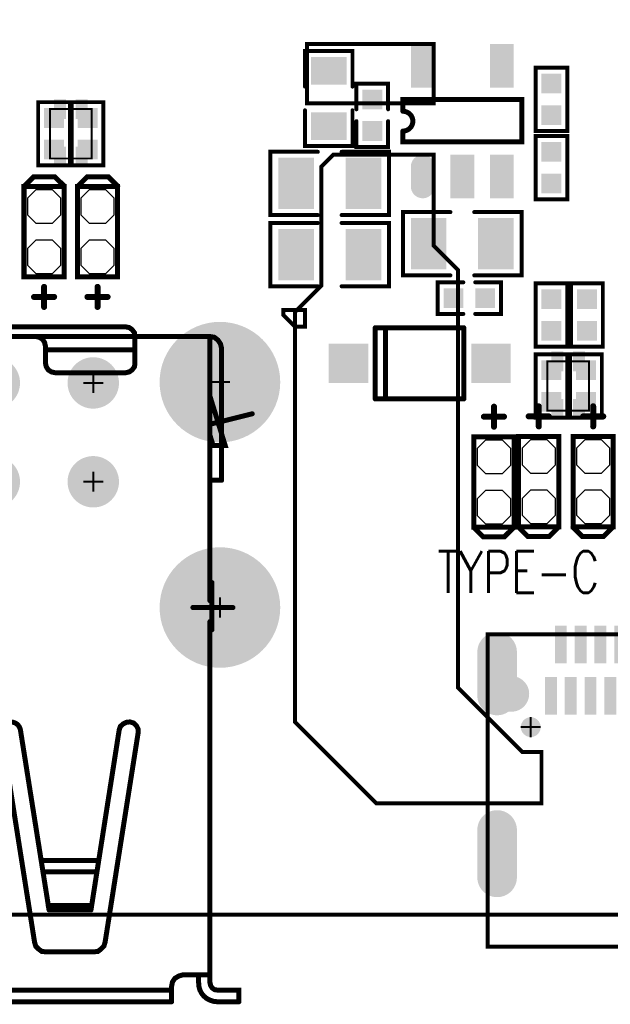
# Model space of a CAD drawing. Extents: x -14 to 157, y -7 to 92.
# Tile 119 of 129: x 91 to 106, y -6 to 19. Entities that reach past the tile are written whole.
import ezdxf

# ---------------------------------------------------------------- set-up
doc = ezdxf.new("R2010")
doc.units = 0
doc.linetypes.add('SIG_4', pattern=[2, 1, 1])
doc.linetypes.add('SIG_78', pattern=[2, 1, 1])
for name, color, linetype in [('BOARD_OUTLINE_00', 254, 'CONTINUOUS'), ('COPPER_01', 96, 'CONTINUOUS'), ('DRIL_PLTE_THRU_01', 3, 'CONTINUOUS'), ('DRIL_PLTE_THRU_02', 171, 'CONTINUOUS'), ('DRIL_PLTE_THRU_03', 222, 'CONTINUOUS'), ('DRIL_PLTE_THRU_04', 2, 'CONTINUOUS'), ('DRIL_SYMBOL', 254, 'CONTINUOUS'), ('PADS_BOT', 56, 'CONTINUOUS'), ('PADS_INNER', 96, 'CONTINUOUS'), ('PADS_TOP', 96, 'CONTINUOUS'), ('PART_TOP_2DLINE_00', 183, 'CONTINUOUS'), ('PART_TOP_2DLINE_01', 183, 'CONTINUOUS'), ('PART_TOP_2DLINE_126', 183, 'CONTINUOUS'), ('TEXT_126', 254, 'CONTINUOUS')]:
    doc.layers.add(name, color=color, linetype=linetype)
doc.styles.add('W0$15', font='simplex', dxfattribs={"width": 0.75})

# ---------------------------------------------------------------- blocks, each defined once
blk = doc.blocks.new('BOARD_74')
at = {"layer": 'BOARD_OUTLINE_00', "const_width": 0.1}
blk.add_lwpolyline([(0, -3.5, -0.41421356), (3.5, 0), (156.51, 0, -0.41421356), (160.01, -3.5), (160.01, -86.52, -0.41421356), (156.51, -90.02), (3.5, -90.02, -0.41421356), (0, -86.52)], format="xyb", close=True, dxfattribs=at)
blk = doc.blocks.new('SMOOTH_0$1')
at = {"const_width": 0.05}
blk.add_lwpolyline([(-0.025, 0, 1), (0.025, 0, 1)], format="xyb", close=True, dxfattribs=at)
blk = doc.blocks.new('COPPER_82')
at = {"layer": 'COPPER_01', "const_width": 0.1}
blk.add_lwpolyline([(0, 0), (0, -1.5), (3.2, -1.5), (3.2, 0)], close=True, dxfattribs=at)
at = {"layer": 'COPPER_01'}
for p in [(0, 0), (3.2, 0), (0, -1.5), (3.2, -1.5)]:
    blk.add_blockref('SMOOTH_0$1', p, dxfattribs=at)
blk = doc.blocks.new('COPPER_118')
at = {"layer": 'COPPER_01', "const_width": 0.1}
blk.add_lwpolyline([(0.0375, 0), (-0.2625, -0.3), (-0.2625, -3.3125), (-0.925, -3.975), (-0.925, -14.35), (1.125, -16.4), (5.3, -16.4), (5.3, -15.10625), (4.81875, -15.10625), (3.1875, -13.475), (3.1875, -2.9125), (2.575, -2.3), (2.575, 0)], close=True, dxfattribs=at)
at = {"layer": 'COPPER_01'}
for p in [(0.0375, 0), (2.575, 0), (-0.2625, -0.3), (2.575, -2.3), (3.1875, -2.9125), (-0.2625, -3.3125), (-0.925, -3.975), (3.1875, -13.475), (-0.925, -14.35), (4.81875, -15.10625), (5.3, -15.10625), (1.125, -16.4), (5.3, -16.4)]:
    blk.add_blockref('SMOOTH_0$1', p, dxfattribs=at)
blk = doc.blocks.new('COPPER_143')
at = {"layer": 'COPPER_01', "const_width": 0.1}
blk.add_lwpolyline([(0, 0), (0.3, -0.3), (0.55, -0.3), (0.55, 0.125), (0, 0.125)], close=True, dxfattribs=at)
at = {"layer": 'COPPER_01'}
for p in [(0, 0.125), (0, 0), (0.55, 0.125), (0.3, -0.3), (0.55, -0.3)]:
    blk.add_blockref('SMOOTH_0$1', p, dxfattribs=at)
blk = doc.blocks.new('SMOOTH_0$127')
at = {"const_width": 0.0635}
blk.add_lwpolyline([(-0.03175, 0, 1), (0.03175, 0, 1)], format="xyb", close=True, dxfattribs=at)
blk = doc.blocks.new('SMOOTH_0$1524')
at = {"const_width": 0.0762}
blk.add_lwpolyline([(-0.0381, 0, 1), (0.0381, 0, 1)], format="xyb", close=True, dxfattribs=at)
blk = doc.blocks.new('PART_BODY_TOP_49')
at = {"layer": 'PART_TOP_2DLINE_00'}
for points, const_width in [([(-1.15, -0.5), (-1.39, -0.26), (-1.39, 0.27), (-1.15, 0.51)], 0.127), ([(1.651, -0.254), (1.651, 0.254)], 0.152), ([(1.905, 0), (1.397, 0)], 0.152)]:
    blk.add_lwpolyline(points, dxfattribs=dict(at, const_width=const_width))
at = {"layer": 'PART_TOP_2DLINE_00', "const_width": 0.127}
blk.add_lwpolyline([(1.143, -0.508), (1.143, 0.508), (-1.143, 0.508), (-1.143, -0.508)], close=True, dxfattribs=at)
at = {"layer": 'PART_TOP_2DLINE_00'}
for name, p in [('SMOOTH_0$127', (-1.15, 0.51)), ('SMOOTH_0$127', (-1.143, 0.508)), ('SMOOTH_0$127', (1.143, 0.508)), ('SMOOTH_0$127', (-1.39, 0.27)), ('SMOOTH_0$1524', (1.651, 0.254)), ('SMOOTH_0$1524', (1.397, 0)), ('SMOOTH_0$1524', (1.905, 0)), ('SMOOTH_0$127', (-1.39, -0.26)), ('SMOOTH_0$1524', (1.651, -0.254)), ('SMOOTH_0$127', (-1.15, -0.5)), ('SMOOTH_0$127', (-1.143, -0.508)), ('SMOOTH_0$127', (1.143, -0.508))]:
    blk.add_blockref(name, p, dxfattribs=at)
blk = doc.blocks.new('DRIL_HOLE_0')
blk.add_lwpolyline([(0, 0, 1), (0, 0, 1)], format="xyb", close=True)
blk = doc.blocks.new('PAD_0')
blk.add_lwpolyline([(0, 0, 1), (0, 0, 1)], format="xyb", close=True)
blk = doc.blocks.new('PAD_44')
blk.add_lwpolyline([(-0.211, -0.423), (0.211, -0.423), (0.423, -0.211), (0.423, 0.211), (0.211, 0.423), (-0.211, 0.423), (-0.423, 0.211), (-0.423, -0.211)], close=True)
blk = doc.blocks.new('STK_TOP_135')
at = {"layer": 'DRIL_PLTE_THRU_01'}
blk.add_blockref('DRIL_HOLE_0', (0, 0), dxfattribs=at)
at = {"layer": 'DRIL_PLTE_THRU_02'}
blk.add_blockref('DRIL_HOLE_0', (0, 0), dxfattribs=at)
at = {"layer": 'DRIL_PLTE_THRU_03'}
blk.add_blockref('DRIL_HOLE_0', (0, 0), dxfattribs=at)
at = {"layer": 'DRIL_PLTE_THRU_04'}
blk.add_blockref('DRIL_HOLE_0', (0, 0), dxfattribs=at)
at = {"layer": 'PADS_BOT'}
blk.add_blockref('PAD_0', (0, 0), dxfattribs=at)
at = {"layer": 'PADS_INNER'}
blk.add_blockref('PAD_0', (0, 0), dxfattribs=at)
at = {"layer": 'PADS_TOP'}
blk.add_blockref('PAD_44', (0, 0), dxfattribs=at)
blk = doc.blocks.new('SYM_TOP_42')
for name, p in [('PART_BODY_TOP_49', (0, 0)), ('STK_TOP_135', (-0.635, 0)), ('STK_TOP_135', (0.635, 0))]:
    blk.add_blockref(name, p)
blk = doc.blocks.new('PART_TOP_198')
blk.add_blockref('SYM_TOP_42', (0, 0))
blk = doc.blocks.new('PART_BODY_TOP_24')
at = {"layer": 'PART_TOP_2DLINE_01', "const_width": 0.1}
blk.add_lwpolyline([(-0.8, 0.4), (0.8, 0.4), (0.8, -0.4), (-0.8, -0.4)], close=True, dxfattribs=at)
at = {"layer": 'PART_TOP_2DLINE_01'}
for p in [(-0.8, 0.4), (0.8, 0.4), (-0.8, -0.4), (0.8, -0.4)]:
    blk.add_blockref('SMOOTH_0$1', p, dxfattribs=at)
blk = doc.blocks.new('PAD_1')
at = {"const_width": 0.5}
blk.add_lwpolyline([(-0.25, 0), (0.25, 0)], dxfattribs=at)
blk = doc.blocks.new('STK_TOP_7')
at = {"layer": 'DRIL_PLTE_THRU_01'}
blk.add_blockref('DRIL_HOLE_0', (0, 0), dxfattribs=at)
at = {"layer": 'DRIL_PLTE_THRU_02'}
blk.add_blockref('DRIL_HOLE_0', (0, 0), dxfattribs=at)
at = {"layer": 'DRIL_PLTE_THRU_03'}
blk.add_blockref('DRIL_HOLE_0', (0, 0), dxfattribs=at)
at = {"layer": 'DRIL_PLTE_THRU_04'}
blk.add_blockref('DRIL_HOLE_0', (0, 0), dxfattribs=at)
at = {"layer": 'PADS_BOT'}
blk.add_blockref('PAD_0', (0, 0), dxfattribs=at)
at = {"layer": 'PADS_INNER'}
blk.add_blockref('PAD_0', (0, 0), dxfattribs=at)
at = {"layer": 'PADS_TOP'}
blk.add_blockref('PAD_1', (0, 0), dxfattribs=at)
blk = doc.blocks.new('SYM_TOP_17')
for name, p in [('STK_TOP_7', (-0.4, 0)), ('PART_BODY_TOP_24', (0, 0)), ('STK_TOP_7', (0.4, 0))]:
    blk.add_blockref(name, p)
blk = doc.blocks.new('PART_TOP_199')
blk.add_blockref('SYM_TOP_17', (0, 0))
blk = doc.blocks.new('PART_TOP_200')
blk.add_blockref('SYM_TOP_17', (0, 0))
blk = doc.blocks.new('SMOOTH_0$05')
at = {"const_width": 0.025}
blk.add_lwpolyline([(-0.0125, 0, 1), (0.0125, 0, 1)], format="xyb", close=True, dxfattribs=at)
blk = doc.blocks.new('PART_BODY_TOP_56')
at = {"layer": 'PART_TOP_2DLINE_01', "const_width": 0.05}
blk.add_lwpolyline([(-0.25, 0), (0.8, 0), (0.8, 1.25), (-0.25, 1.25)], close=True, dxfattribs=at)
at = {"layer": 'PART_TOP_2DLINE_01'}
for p in [(-0.25, 1.25), (0.8, 1.25), (-0.25, 0), (0.8, 0)]:
    blk.add_blockref('SMOOTH_0$05', p, dxfattribs=at)
blk = doc.blocks.new('PAD_47')
at = {"const_width": 0.3}
blk.add_lwpolyline([(-0.25, 0), (0.25, 0)], dxfattribs=at)
blk = doc.blocks.new('STK_TOP_145')
at = {"layer": 'DRIL_PLTE_THRU_01'}
blk.add_blockref('DRIL_HOLE_0', (0, 0), dxfattribs=at)
at = {"layer": 'DRIL_PLTE_THRU_02'}
blk.add_blockref('DRIL_HOLE_0', (0, 0), dxfattribs=at)
at = {"layer": 'DRIL_PLTE_THRU_03'}
blk.add_blockref('DRIL_HOLE_0', (0, 0), dxfattribs=at)
at = {"layer": 'DRIL_PLTE_THRU_04'}
blk.add_blockref('DRIL_HOLE_0', (0, 0), dxfattribs=at)
at = {"layer": 'PADS_BOT'}
blk.add_blockref('PAD_0', (0, 0), dxfattribs=at)
at = {"layer": 'PADS_INNER'}
blk.add_blockref('PAD_0', (0, 0), dxfattribs=at)
at = {"layer": 'PADS_TOP', "rotation": 90}
blk.add_blockref('PAD_47', (0, 0), dxfattribs=at)
blk = doc.blocks.new('SYM_TOP_49')
for name, p in [('STK_TOP_145', (0, 1.2)), ('STK_TOP_145', (0.55, 1.2)), ('PART_BODY_TOP_56', (0, 0)), ('STK_TOP_145', (0, 0)), ('STK_TOP_145', (0.55, 0))]:
    blk.add_blockref(name, p)
blk = doc.blocks.new('PART_TOP_202')
blk.add_blockref('SYM_TOP_49', (0, 0))
blk = doc.blocks.new('PART_TOP_203')
blk.add_blockref('SYM_TOP_17', (0, 0))
blk = doc.blocks.new('PART_TOP_204')
blk.add_blockref('SYM_TOP_17', (0, 0))
blk = doc.blocks.new('PART_TOP_205')
blk.add_blockref('SYM_TOP_17', (0, 0))
blk = doc.blocks.new('PART_TOP_206')
blk.add_blockref('SYM_TOP_17', (0, 0))
blk = doc.blocks.new('PART_TOP_207')
blk.add_blockref('SYM_TOP_42', (0, 0))
blk = doc.blocks.new('SMOOTH_0$10008')
at = {"const_width": 0.05004}
blk.add_lwpolyline([(-0.02502, 0, 1), (0.02502, 0, 1)], format="xyb", close=True, dxfattribs=at)
blk = doc.blocks.new('PART_BODY_TOP_67')
at = {"layer": 'PART_TOP_2DLINE_00', "const_width": 0.1}
blk.add_lwpolyline([(-0.24, 5.55), (8.87, 5.55), (8.87, -2.35), (-0.24, -2.35)], close=True, dxfattribs=at)
at = {"layer": 'PART_TOP_2DLINE_00'}
for p in [(-0.24, 5.55), (8.87, 5.55), (-0.24, -2.35), (8.87, -2.35)]:
    blk.add_blockref('SMOOTH_0$10008', p, dxfattribs=at)
blk = doc.blocks.new('DRIL_SLOT_0002300074000000900')
at = {"const_width": 0.3}
blk.add_lwpolyline([(0.15, -0.65), (0.15, 0.65, 1), (-0.15, 0.65), (-0.15, -0.65, 1)], format="xyb", close=True, dxfattribs=at)
blk = doc.blocks.new('PAD_48')
at = {"const_width": 0.425}
blk.add_lwpolyline([(-0.675, -0.2125), (0.675, -0.2125, 1), (0.675, 0.2125), (-0.675, 0.2125, 1)], format="xyb", close=True, dxfattribs=at)
blk = doc.blocks.new('PAD_49')
at = {"const_width": 0.5}
blk.add_lwpolyline([(-0.6, -0.25), (0.6, -0.25, 1), (0.6, 0.25), (-0.6, 0.25, 1)], format="xyb", close=True, dxfattribs=at)
blk = doc.blocks.new('STK_TOP_158')
at = {"layer": 'DRIL_PLTE_THRU_01'}
blk.add_blockref('DRIL_SLOT_0002300074000000900', (0, 0), dxfattribs=at)
at = {"layer": 'DRIL_PLTE_THRU_02'}
blk.add_blockref('DRIL_SLOT_0002300074000000900', (0, 0), dxfattribs=at)
at = {"layer": 'DRIL_PLTE_THRU_03'}
blk.add_blockref('DRIL_SLOT_0002300074000000900', (0, 0), dxfattribs=at)
at = {"layer": 'DRIL_PLTE_THRU_04'}
blk.add_blockref('DRIL_SLOT_0002300074000000900', (0, 0), dxfattribs=at)
at = {"layer": 'PADS_BOT', "rotation": 90}
blk.add_blockref('PAD_49', (0, 0), dxfattribs=at)
at = {"layer": 'PADS_INNER', "rotation": 90}
blk.add_blockref('PAD_48', (0, 0), dxfattribs=at)
at = {"layer": 'PADS_TOP', "rotation": 90}
blk.add_blockref('PAD_48', (0, 0), dxfattribs=at)
blk = doc.blocks.new('PAD_50')
at = {"const_width": 0.5}
blk.add_lwpolyline([(-0.625, -0.25), (0.625, -0.25, 1), (0.625, 0.25), (-0.625, 0.25, 1)], format="xyb", close=True, dxfattribs=at)
blk = doc.blocks.new('STK_TOP_159')
at = {"layer": 'DRIL_PLTE_THRU_01'}
blk.add_blockref('DRIL_SLOT_0002300074000000900', (0, 0), dxfattribs=at)
at = {"layer": 'DRIL_PLTE_THRU_02'}
blk.add_blockref('DRIL_SLOT_0002300074000000900', (0, 0), dxfattribs=at)
at = {"layer": 'DRIL_PLTE_THRU_03'}
blk.add_blockref('DRIL_SLOT_0002300074000000900', (0, 0), dxfattribs=at)
at = {"layer": 'DRIL_PLTE_THRU_04'}
blk.add_blockref('DRIL_SLOT_0002300074000000900', (0, 0), dxfattribs=at)
at = {"layer": 'PADS_BOT', "rotation": 90}
blk.add_blockref('PAD_50', (0, 0), dxfattribs=at)
at = {"layer": 'PADS_INNER', "rotation": 90}
blk.add_blockref('PAD_48', (0, 0), dxfattribs=at)
at = {"layer": 'PADS_TOP', "rotation": 90}
blk.add_blockref('PAD_48', (0, 0), dxfattribs=at)
blk = doc.blocks.new('DRIL_SLOT_0002300059000000900')
at = {"const_width": 0.3}
blk.add_lwpolyline([(0.15, -0.45), (0.15, 0.45, 1), (-0.15, 0.45), (-0.15, -0.45, 1)], format="xyb", close=True, dxfattribs=at)
blk = doc.blocks.new('PAD_51')
at = {"const_width": 0.425}
blk.add_lwpolyline([(-0.475, -0.2125), (0.475, -0.2125, 1), (0.475, 0.2125), (-0.475, 0.2125, 1)], format="xyb", close=True, dxfattribs=at)
blk = doc.blocks.new('PAD_52')
at = {"const_width": 0.5}
blk.add_lwpolyline([(-0.55, -0.25), (0.55, -0.25, 1), (0.55, 0.25), (-0.55, 0.25, 1)], format="xyb", close=True, dxfattribs=at)
blk = doc.blocks.new('PAD_53')
at = {"const_width": 0.425}
blk.add_lwpolyline([(-0.525, -0.2125), (0.525, -0.2125, 1), (0.525, 0.2125), (-0.525, 0.2125, 1)], format="xyb", close=True, dxfattribs=at)
blk = doc.blocks.new('STK_TOP_160')
at = {"layer": 'DRIL_PLTE_THRU_01'}
blk.add_blockref('DRIL_SLOT_0002300059000000900', (0, 0), dxfattribs=at)
at = {"layer": 'DRIL_PLTE_THRU_02'}
blk.add_blockref('DRIL_SLOT_0002300059000000900', (0, 0), dxfattribs=at)
at = {"layer": 'DRIL_PLTE_THRU_03'}
blk.add_blockref('DRIL_SLOT_0002300059000000900', (0, 0), dxfattribs=at)
at = {"layer": 'DRIL_PLTE_THRU_04'}
blk.add_blockref('DRIL_SLOT_0002300059000000900', (0, 0), dxfattribs=at)
at = {"layer": 'PADS_BOT', "rotation": 90}
blk.add_blockref('PAD_52', (0, 0), dxfattribs=at)
at = {"layer": 'PADS_INNER', "rotation": 90}
blk.add_blockref('PAD_51', (0, 0), dxfattribs=at)
at = {"layer": 'PADS_TOP', "rotation": 90}
blk.add_blockref('PAD_53', (0, 0), dxfattribs=at)
blk = doc.blocks.new('DRIL_SYMBOL_0$5')
at = {"layer": 'DRIL_SYMBOL', "const_width": 0.0508}
for points in [[(0, -0.254), (0, 0.254)], [(-0.254, 0), (0.254, 0)]]:
    blk.add_lwpolyline(points, dxfattribs=at)
blk = doc.blocks.new('DRIL_HOLE_0$5')
at = {"const_width": 0.25}
blk.add_lwpolyline([(-0.125, 0, 1), (0.125, 0, 1)], format="xyb", close=True, dxfattribs=at)
blk.add_blockref('DRIL_SYMBOL_0$5', (0, 0))
blk = doc.blocks.new('PAD_54')
at = {"const_width": 0.25}
blk.add_lwpolyline([(0, -0.125, 1), (0, 0.125, 1)], format="xyb", close=True, dxfattribs=at)
blk = doc.blocks.new('STK_TOP_161')
at = {"layer": 'DRIL_PLTE_THRU_01'}
blk.add_blockref('DRIL_HOLE_0$5', (0, 0), dxfattribs=at)
at = {"layer": 'DRIL_PLTE_THRU_02'}
blk.add_blockref('DRIL_HOLE_0$5', (0, 0), dxfattribs=at)
at = {"layer": 'DRIL_PLTE_THRU_03'}
blk.add_blockref('DRIL_HOLE_0$5', (0, 0), dxfattribs=at)
at = {"layer": 'DRIL_PLTE_THRU_04'}
blk.add_blockref('DRIL_HOLE_0$5', (0, 0), dxfattribs=at)
at = {"layer": 'PADS_BOT'}
blk.add_blockref('PAD_54', (0, 0), dxfattribs=at)
at = {"layer": 'PADS_INNER'}
blk.add_blockref('PAD_54', (0, 0), dxfattribs=at)
at = {"layer": 'PADS_TOP'}
blk.add_blockref('PAD_54', (0, 0), dxfattribs=at)
blk = doc.blocks.new('PAD_55')
at = {"const_width": 0.3}
blk.add_lwpolyline([(-0.475, 0), (0.475, 0)], dxfattribs=at)
blk = doc.blocks.new('STK_TOP_157')
at = {"layer": 'DRIL_PLTE_THRU_01'}
blk.add_blockref('DRIL_HOLE_0', (0, 0), dxfattribs=at)
at = {"layer": 'DRIL_PLTE_THRU_02'}
blk.add_blockref('DRIL_HOLE_0', (0, 0), dxfattribs=at)
at = {"layer": 'DRIL_PLTE_THRU_03'}
blk.add_blockref('DRIL_HOLE_0', (0, 0), dxfattribs=at)
at = {"layer": 'DRIL_PLTE_THRU_04'}
blk.add_blockref('DRIL_HOLE_0', (0, 0), dxfattribs=at)
at = {"layer": 'PADS_BOT'}
blk.add_blockref('PAD_0', (0, 0), dxfattribs=at)
at = {"layer": 'PADS_INNER'}
blk.add_blockref('PAD_0', (0, 0), dxfattribs=at)
at = {"layer": 'PADS_TOP', "rotation": 90}
blk.add_blockref('PAD_55', (0, 0), dxfattribs=at)
blk = doc.blocks.new('DRIL_SLOT_0002300039000000000')
at = {"const_width": 0.3}
blk.add_lwpolyline([(-0.2, -0.15), (0.2, -0.15, 1), (0.2, 0.15), (-0.2, 0.15, 1)], format="xyb", close=True, dxfattribs=at)
blk = doc.blocks.new('PAD_56')
at = {"const_width": 0.425}
blk.add_lwpolyline([(-0.175, -0.2125), (0.175, -0.2125, 1), (0.175, 0.2125), (-0.175, 0.2125, 1)], format="xyb", close=True, dxfattribs=at)
blk = doc.blocks.new('PAD_57')
at = {"const_width": 0.45}
blk.add_lwpolyline([(-0.15, -0.225), (0.15, -0.225, 1), (0.15, 0.225), (-0.15, 0.225, 1)], format="xyb", close=True, dxfattribs=at)
blk = doc.blocks.new('STK_TOP_162')
at = {"layer": 'DRIL_PLTE_THRU_01'}
blk.add_blockref('DRIL_SLOT_0002300039000000000', (0, 0), dxfattribs=at)
at = {"layer": 'DRIL_PLTE_THRU_02'}
blk.add_blockref('DRIL_SLOT_0002300039000000000', (0, 0), dxfattribs=at)
at = {"layer": 'DRIL_PLTE_THRU_03'}
blk.add_blockref('DRIL_SLOT_0002300039000000000', (0, 0), dxfattribs=at)
at = {"layer": 'DRIL_PLTE_THRU_04'}
blk.add_blockref('DRIL_SLOT_0002300039000000000', (0, 0), dxfattribs=at)
at = {"layer": 'PADS_BOT'}
blk.add_blockref('PAD_57', (0, 0), dxfattribs=at)
at = {"layer": 'PADS_INNER'}
blk.add_blockref('PAD_56', (0, 0), dxfattribs=at)
at = {"layer": 'PADS_TOP'}
blk.add_blockref('PAD_56', (0, 0), dxfattribs=at)
blk = doc.blocks.new('SYM_TOP_60')
for name, p in [('STK_TOP_157', (1.61, 5.29)), ('STK_TOP_157', (2.11, 5.29)), ('STK_TOP_157', (2.61, 5.29)), ('STK_TOP_157', (3.11, 5.29)), ('STK_TOP_157', (3.61, 5.29)), ('STK_TOP_157', (4.11, 5.29)), ('STK_TOP_157', (4.61, 5.29)), ('STK_TOP_157', (5.11, 5.29)), ('STK_TOP_157', (5.61, 5.29)), ('STK_TOP_157', (6.11, 5.29)), ('STK_TOP_157', (6.61, 5.29)), ('STK_TOP_157', (7.11, 5.29)), ('STK_TOP_160', (0, 4.55)), ('PART_BODY_TOP_67', (0, 0)), ('STK_TOP_160', (8.56, 4.55)), ('STK_TOP_162', (0.21, 4.04)), ('STK_TOP_157', (1.36, 3.99)), ('STK_TOP_157', (1.86, 3.99)), ('STK_TOP_157', (2.36, 3.99)), ('STK_TOP_157', (2.86, 3.99)), ('STK_TOP_157', (3.36, 3.99)), ('STK_TOP_157', (3.86, 3.99)), ('STK_TOP_157', (4.36, 3.99)), ('STK_TOP_157', (4.86, 3.99)), ('STK_TOP_157', (5.36, 3.99)), ('STK_TOP_157', (5.86, 3.99)), ('STK_TOP_157', (6.36, 3.99)), ('STK_TOP_157', (6.86, 3.99)), ('STK_TOP_162', (8.38, 4.04)), ('STK_TOP_161', (0.85, 3.2)), ('STK_TOP_161', (7.71, 3.2)), ('STK_TOP_158', (0, 0)), ('STK_TOP_159', (8.56, 0))]:
    blk.add_blockref(name, p)
blk = doc.blocks.new('PART_TOP_208')
blk.add_blockref('SYM_TOP_60', (0, 0))
blk = doc.blocks.new('PART_TOP_209')
blk.add_blockref('SYM_TOP_42', (0, 0))
blk = doc.blocks.new('PART_BODY_TOP_11')
at = {"layer": 'PART_TOP_2DLINE_01', "const_width": 0.1}
for points in [[(-0.15, 0.4), (-0.8, 0.4), (-0.8, -0.4), (-0.15, -0.4)], [(0.15, -0.4), (0.8, -0.4), (0.8, 0.4), (0.15, 0.4)]]:
    blk.add_lwpolyline(points, dxfattribs=at)
at = {"layer": 'PART_TOP_2DLINE_01'}
for p in [(-0.8, 0.4), (-0.15, 0.4), (0.15, 0.4), (0.8, 0.4), (-0.8, -0.4), (-0.15, -0.4), (0.15, -0.4), (0.8, -0.4)]:
    blk.add_blockref('SMOOTH_0$1', p, dxfattribs=at)
blk = doc.blocks.new('SYM_TOP_4')
for name, p in [('STK_TOP_7', (-0.4, 0)), ('PART_BODY_TOP_11', (0, 0)), ('STK_TOP_7', (0.4, 0))]:
    blk.add_blockref(name, p)
blk = doc.blocks.new('PART_TOP_213')
blk.add_blockref('SYM_TOP_4', (0, 0))
blk = doc.blocks.new('PART_BODY_TOP_65')
at = {"layer": 'PART_TOP_2DLINE_00', "const_width": 0.127}
blk.add_lwpolyline([(-0.25, 1.5, 1), (0.25, 1.5), (0.547, 1.5), (0.547, -1.5), (-0.521, -1.5), (-0.521, 1.5)], format="xyb", close=True, dxfattribs=at)
at = {"layer": 'PART_TOP_2DLINE_00'}
for p in [(-0.521, 1.5), (-0.25, 1.5), (0.25, 1.5), (0.547, 1.5), (-0.521, -1.5), (0.547, -1.5)]:
    blk.add_blockref('SMOOTH_0$127', p, dxfattribs=at)
blk = doc.blocks.new('PAD_20')
at = {"const_width": 0.3}
blk.add_lwpolyline([(-0.25, -0.15), (0.25, -0.15, 1), (0.25, 0.15), (-0.25, 0.15, 1)], format="xyb", close=True, dxfattribs=at)
blk = doc.blocks.new('STK_TOP_85')
at = {"layer": 'DRIL_PLTE_THRU_01'}
blk.add_blockref('DRIL_HOLE_0', (0, 0), dxfattribs=at)
at = {"layer": 'DRIL_PLTE_THRU_02'}
blk.add_blockref('DRIL_HOLE_0', (0, 0), dxfattribs=at)
at = {"layer": 'DRIL_PLTE_THRU_03'}
blk.add_blockref('DRIL_HOLE_0', (0, 0), dxfattribs=at)
at = {"layer": 'DRIL_PLTE_THRU_04'}
blk.add_blockref('DRIL_HOLE_0', (0, 0), dxfattribs=at)
at = {"layer": 'PADS_BOT'}
blk.add_blockref('PAD_0', (0, 0), dxfattribs=at)
at = {"layer": 'PADS_INNER'}
blk.add_blockref('PAD_0', (0, 0), dxfattribs=at)
at = {"layer": 'PADS_TOP'}
blk.add_blockref('PAD_20', (0, 0), dxfattribs=at)
blk = doc.blocks.new('PAD_21')
at = {"const_width": 0.6}
blk.add_lwpolyline([(-0.55, 0), (0.55, 0)], dxfattribs=at)
blk = doc.blocks.new('STK_TOP_84')
at = {"layer": 'DRIL_PLTE_THRU_01'}
blk.add_blockref('DRIL_HOLE_0', (0, 0), dxfattribs=at)
at = {"layer": 'DRIL_PLTE_THRU_02'}
blk.add_blockref('DRIL_HOLE_0', (0, 0), dxfattribs=at)
at = {"layer": 'DRIL_PLTE_THRU_03'}
blk.add_blockref('DRIL_HOLE_0', (0, 0), dxfattribs=at)
at = {"layer": 'DRIL_PLTE_THRU_04'}
blk.add_blockref('DRIL_HOLE_0', (0, 0), dxfattribs=at)
at = {"layer": 'PADS_BOT'}
blk.add_blockref('PAD_0', (0, 0), dxfattribs=at)
at = {"layer": 'PADS_INNER'}
blk.add_blockref('PAD_0', (0, 0), dxfattribs=at)
at = {"layer": 'PADS_TOP'}
blk.add_blockref('PAD_21', (0, 0), dxfattribs=at)
blk = doc.blocks.new('SYM_TOP_58')
for name, p in [('PART_BODY_TOP_65', (0, 0)), ('STK_TOP_85', (-1.4, 1)), ('STK_TOP_84', (1.4, 1)), ('STK_TOP_84', (-1.4, 0)), ('STK_TOP_84', (-1.4, -1)), ('STK_TOP_84', (1.4, -1))]:
    blk.add_blockref(name, p)
blk = doc.blocks.new('PART_TOP_215')
blk.add_blockref('SYM_TOP_58', (0, 0))
blk = doc.blocks.new('PART_BODY_TOP_16')
at = {"layer": 'PART_TOP_2DLINE_01', "const_width": 0.1}
for points in [[(-0.3, 0.8), (-1.5, 0.8), (-1.5, -0.8), (-0.3, -0.8)], [(0.3, 0.8), (1.5, 0.8), (1.5, -0.8), (0.3, -0.8)]]:
    blk.add_lwpolyline(points, dxfattribs=at)
at = {"layer": 'PART_TOP_2DLINE_01'}
for p in [(-1.5, 0.8), (-0.3, 0.8), (0.3, 0.8), (1.5, 0.8), (-1.5, -0.8), (-0.3, -0.8), (0.3, -0.8), (1.5, -0.8)]:
    blk.add_blockref('SMOOTH_0$1', p, dxfattribs=at)
blk = doc.blocks.new('PAD_19')
at = {"const_width": 0.9}
blk.add_lwpolyline([(-0.65, 0), (0.65, 0)], dxfattribs=at)
blk = doc.blocks.new('STK_TOP_12')
at = {"layer": 'DRIL_PLTE_THRU_01'}
blk.add_blockref('DRIL_HOLE_0', (0, 0), dxfattribs=at)
at = {"layer": 'DRIL_PLTE_THRU_02'}
blk.add_blockref('DRIL_HOLE_0', (0, 0), dxfattribs=at)
at = {"layer": 'DRIL_PLTE_THRU_03'}
blk.add_blockref('DRIL_HOLE_0', (0, 0), dxfattribs=at)
at = {"layer": 'DRIL_PLTE_THRU_04'}
blk.add_blockref('DRIL_HOLE_0', (0, 0), dxfattribs=at)
at = {"layer": 'PADS_BOT'}
blk.add_blockref('PAD_0', (0, 0), dxfattribs=at)
at = {"layer": 'PADS_INNER'}
blk.add_blockref('PAD_0', (0, 0), dxfattribs=at)
at = {"layer": 'PADS_TOP', "rotation": 90}
blk.add_blockref('PAD_19', (0, 0), dxfattribs=at)
blk = doc.blocks.new('SYM_TOP_9')
for name, p in [('STK_TOP_12', (-0.85, 0)), ('STK_TOP_12', (0.85, 0)), ('PART_BODY_TOP_16', (0, 0))]:
    blk.add_blockref(name, p)
blk = doc.blocks.new('PART_TOP_216')
blk.add_blockref('SYM_TOP_9', (0, 0))
blk = doc.blocks.new('PART_BODY_TOP_22')
at = {"layer": 'PART_TOP_2DLINE_126', "const_width": 0.127}
for points in [[(-1.113028, 0.899922), (1.125728, 0.899922)], [(-1.113028, -0.899922), (-1.113028, 0.899922)], [(0.8636, -0.899922), (0.8636, 0.899922)], [(1.125728, 0.899922), (1.125728, -0.899922)], [(1.125728, -0.899922), (-1.113028, -0.899922)]]:
    blk.add_lwpolyline(points, dxfattribs=at)
at = {"layer": 'PART_TOP_2DLINE_126'}
for p in [(-1.113028, 0.899922), (-1.113028, 0.899922), (0.8636, 0.899922), (1.125728, 0.899922), (1.125728, 0.899922), (-1.113028, -0.899922), (-1.113028, -0.899922), (0.8636, -0.899922), (1.125728, -0.899922), (1.125728, -0.899922)]:
    blk.add_blockref('SMOOTH_0$127', p, dxfattribs=at)
blk = doc.blocks.new('PAD_10')
at = {"const_width": 1}
blk.add_lwpolyline([(-0.5, 0), (0.5, 0)], dxfattribs=at)
blk = doc.blocks.new('STK_TOP_24')
at = {"layer": 'DRIL_PLTE_THRU_01'}
blk.add_blockref('DRIL_HOLE_0', (0, 0), dxfattribs=at)
at = {"layer": 'DRIL_PLTE_THRU_02'}
blk.add_blockref('DRIL_HOLE_0', (0, 0), dxfattribs=at)
at = {"layer": 'DRIL_PLTE_THRU_03'}
blk.add_blockref('DRIL_HOLE_0', (0, 0), dxfattribs=at)
at = {"layer": 'DRIL_PLTE_THRU_04'}
blk.add_blockref('DRIL_HOLE_0', (0, 0), dxfattribs=at)
at = {"layer": 'PADS_BOT'}
blk.add_blockref('PAD_0', (0, 0), dxfattribs=at)
at = {"layer": 'PADS_INNER'}
blk.add_blockref('PAD_0', (0, 0), dxfattribs=at)
at = {"layer": 'PADS_TOP'}
blk.add_blockref('PAD_10', (0, 0), dxfattribs=at)
blk = doc.blocks.new('SYM_TOP_15')
for name, p in [('PART_BODY_TOP_22', (0, 0)), ('STK_TOP_24', (-1.800098, 0)), ('STK_TOP_24', (1.800098, 0))]:
    blk.add_blockref(name, p)
blk = doc.blocks.new('PART_TOP_220')
blk.add_blockref('SYM_TOP_15', (0, 0))
blk = doc.blocks.new('PART_TOP_221')
blk.add_blockref('SYM_TOP_4', (0, 0))
blk = doc.blocks.new('PART_BODY_TOP_14')
at = {"layer": 'PART_TOP_2DLINE_01', "const_width": 0.1}
for points in [[(-0.3, 0.6), (-1.2, 0.6), (-1.2, -0.6), (-0.3, -0.6)], [(0.3, -0.6), (1.2, -0.6), (1.2, 0.6), (0.3, 0.6)]]:
    blk.add_lwpolyline(points, dxfattribs=at)
at = {"layer": 'PART_TOP_2DLINE_01'}
for p in [(-1.2, 0.6), (-0.3, 0.6), (0.3, 0.6), (1.2, 0.6), (-1.2, -0.6), (-0.3, -0.6), (0.3, -0.6), (1.2, -0.6)]:
    blk.add_blockref('SMOOTH_0$1', p, dxfattribs=at)
blk = doc.blocks.new('PAD_9')
at = {"const_width": 0.7}
blk.add_lwpolyline([(-0.45, 0), (0.45, 0)], dxfattribs=at)
blk = doc.blocks.new('STK_TOP_10')
at = {"layer": 'DRIL_PLTE_THRU_01'}
blk.add_blockref('DRIL_HOLE_0', (0, 0), dxfattribs=at)
at = {"layer": 'DRIL_PLTE_THRU_02'}
blk.add_blockref('DRIL_HOLE_0', (0, 0), dxfattribs=at)
at = {"layer": 'DRIL_PLTE_THRU_03'}
blk.add_blockref('DRIL_HOLE_0', (0, 0), dxfattribs=at)
at = {"layer": 'DRIL_PLTE_THRU_04'}
blk.add_blockref('DRIL_HOLE_0', (0, 0), dxfattribs=at)
at = {"layer": 'PADS_BOT'}
blk.add_blockref('PAD_0', (0, 0), dxfattribs=at)
at = {"layer": 'PADS_INNER'}
blk.add_blockref('PAD_0', (0, 0), dxfattribs=at)
at = {"layer": 'PADS_TOP', "rotation": 90}
blk.add_blockref('PAD_9', (0, 0), dxfattribs=at)
blk = doc.blocks.new('SYM_TOP_7')
for name, p in [('STK_TOP_10', (-0.7, 0)), ('STK_TOP_10', (0.7, 0)), ('PART_BODY_TOP_14', (0, 0))]:
    blk.add_blockref(name, p)
blk = doc.blocks.new('PART_TOP_222')
blk.add_blockref('SYM_TOP_7', (0, 0))
blk = doc.blocks.new('PART_TOP_223')
blk.add_blockref('SYM_TOP_9', (0, 0))
blk = doc.blocks.new('PART_TOP_224')
blk.add_blockref('SYM_TOP_9', (0, 0))
blk = doc.blocks.new('PART_TOP_237')
blk.add_blockref('SYM_TOP_42', (0, 0))
blk = doc.blocks.new('PART_TOP_238')
blk.add_blockref('SYM_TOP_17', (0, 0))
blk = doc.blocks.new('PART_TOP_239')
blk.add_blockref('SYM_TOP_49', (0, 0))
blk = doc.blocks.new('PART_TOP_241')
blk.add_blockref('SYM_TOP_17', (0, 0))
blk = doc.blocks.new('PART_TOP_242')
blk.add_blockref('SYM_TOP_42', (0, 0))
blk = doc.blocks.new('PART_BODY_TOP_69')
at = {"layer": 'PART_TOP_2DLINE_126', "const_width": 0.127}
for points in [[(-9.971, 5.479), (-9.971, -5.479)], [(-9.676, 5.479), (-9.676, -5.479)], [(7.099, 4.318), (7.099, -4.318)], [(6.854, -2.047), (6.854, 2.047), (6.834, 2.149), (6.783, 2.22), (6.702, 2.271), (6.61, 2.292)], [(-3.168, -1.181), (-8.464, -2.017)], [(-3.096, -1.66), (-3.044, -1.644), (-3, -1.62), (-2.963, -1.59), (-2.935, -1.554), (-2.914, -1.514), (-2.901, -1.471), (-2.895, -1.427), (-2.896, -1.383), (-2.905, -1.34), (-2.922, -1.299), (-2.945, -1.262), (-2.976, -1.231), (-3.013, -1.205), (-3.058, -1.188), (-3.109, -1.179), (-3.168, -1.181)], [(-3.096, -1.66), (-7.649, -2.383)], [(-8.464, -2.017), (-8.566, -2.047), (-8.637, -2.118), (-8.698, -2.2), (-8.708, -2.302)], [(6.61, -2.292), (6.702, -2.271), (6.783, -2.22), (6.834, -2.139), (6.854, -2.047)], [(6.854, -2.047), (6.854, -4.553), (6.946, -4.542), (7.028, -4.481), (7.079, -4.41), (7.099, -4.318)], [(6.854, -5.021), (6.854, -2.047)], [(-8.708, -2.302), (-8.708, -3.514)], [(-6.681, -3.585), (-6.681, -2.23)], [(-6.396, -3.636), (-6.396, -2.18)], [(6.61, -2.292), (6.182, -2.292), (6.091, -2.312), (6.009, -2.363), (5.958, -2.444), (5.938, -2.536), (5.938, -4.318)], [(6.518, -2.292), (6.518, -4.553)], [(-7.649, -3.442), (-7.649, -2.383)], [(-7.537, -3.453), (-7.537, -2.363)], [(-8.708, -3.514), (-8.698, -3.616), (-8.637, -3.697), (-8.566, -3.768), (-8.464, -3.799)], [(-3.168, -4.634), (-3.076, -4.634), (-2.994, -4.593), (-2.923, -4.522), (-2.893, -4.43), (-2.903, -4.339), (-2.943, -4.257), (-3.005, -4.186), (-3.096, -4.155), (-7.649, -3.442)], [(-3.168, -4.634), (-8.464, -3.799)], [(5.938, -4.318), (5.958, -4.41), (6.009, -4.481), (6.091, -4.542), (6.182, -4.553)], [(6.854, -4.553), (6.946, -4.542), (7.028, -4.481), (7.079, -4.41), (7.099, -4.318)], [(6.182, -4.553), (6.854, -4.553)], [(6.559, -4.553), (6.854, -4.553)], [(6.854, -6.447), (6.854, -4.553)], [(-9.971, -5.479), (-9.584, -5.479)], [(-9.289, -5.765), (-9.319, -5.663), (-9.38, -5.561), (-9.472, -5.5), (-9.584, -5.479)], [(-9.289, -6.447), (-9.289, -5.765)], [(0, -6.498), (0, -6.018)], [(-9.482, -6.162), (-9.582, -6.169), (-9.674, -6.194), (-9.757, -6.237), (-9.828, -6.294), (-9.887, -6.365), (-9.931, -6.448), (-9.96, -6.54), (-9.971, -6.641)], [(-9.289, -6.162), (-9.482, -6.162)], [(-9.482, -6.447), (-9.564, -6.467), (-9.625, -6.508), (-9.665, -6.569), (-9.676, -6.641)], [(-9.482, -6.447), (-0.876, -6.447)], [(-0.356, -6.447), (-0.876, -6.447)], [(0.63, -6.498), (-0.563, -6.498)], [(0, -6.498), (0.63, -6.498)], [(0, -6.498), (0, -7.029)], [(0.693, -6.447), (0.173, -6.447)], [(0.693, -6.447), (4.634, -6.447)], [(0.866, -6.447), (1.008, -6.447)], [(3.218, -6.742), (6.559, -6.742), (6.671, -6.712), (6.763, -6.651), (6.834, -6.559), (6.854, -6.447)], [(6.518, -6.447), (3.218, -6.447), (3.218, -6.742)], [(4.094, -6.529), (4.359, -6.447)], [(5.347, -6.447), (4.094, -6.834), (4.094, -6.529)], [(4.634, -6.447), (6.854, -6.447)], [(4.634, -6.447), (4.899, -7.516)], [(6.376, -6.447), (6.518, -6.447)], [(6.518, -6.447), (6.529, -6.447)], [(-9.971, -7.18), (-9.676, -7.18), (-9.676, -6.641)], [(-9.971, -7.18), (-9.971, -6.641)]]:
    blk.add_lwpolyline(points, dxfattribs=at)
at = {"layer": 'PART_TOP_2DLINE_126'}
for p in [(-3.096, -1.66), (-3.096, -1.66), (-3.044, -1.644), (-3, -1.62), (-2.963, -1.59), (-8.566, -2.047), (-8.464, -2.017), (-8.464, -2.017), (6.854, -2.047), (6.854, -2.047), (6.854, -2.047), (6.854, -2.047), (-8.708, -2.302), (-8.708, -2.302), (-8.698, -2.2), (-8.637, -2.118), (-6.681, -2.23), (-6.396, -2.18), (6.182, -2.292), (6.518, -2.292), (6.61, -2.292), (6.61, -2.292), (6.702, -2.271), (6.783, -2.22), (6.834, -2.139), (-7.649, -2.383), (-7.649, -2.383), (-7.537, -2.363), (5.938, -2.536), (5.958, -2.444), (6.009, -2.363), (6.091, -2.312), (-8.708, -3.514), (-8.708, -3.514), (-7.649, -3.442), (-7.649, -3.442), (-7.537, -3.453), (-8.698, -3.616), (-8.637, -3.697), (-8.566, -3.768), (-6.681, -3.585), (-6.396, -3.636), (-8.464, -3.799), (-8.464, -3.799), (-3.096, -4.155), (-3.005, -4.186), (-2.943, -4.257), (-2.923, -4.522), (-2.903, -4.339), (-2.893, -4.43), (5.938, -4.318), (5.938, -4.318), (5.958, -4.41), (6.009, -4.481), (6.091, -4.542), (6.946, -4.542), (6.946, -4.542), (7.028, -4.481), (7.028, -4.481), (7.079, -4.41), (7.079, -4.41), (7.099, -4.318), (7.099, -4.318), (7.099, -4.318), (-3.168, -4.634), (-3.168, -4.634), (-3.076, -4.634), (-2.994, -4.593), (6.182, -4.553), (6.182, -4.553), (6.518, -4.553), (6.559, -4.553), (6.854, -4.553), (6.854, -4.553), (6.854, -4.553), (6.854, -4.553), (6.854, -4.553), (6.854, -5.021), (-9.971, -5.479), (-9.971, -5.479), (-9.676, -5.479), (-9.584, -5.479), (-9.584, -5.479), (-9.472, -5.5), (-9.38, -5.561), (-9.319, -5.663), (-9.289, -5.765), (-9.289, -5.765), (0, -6.018), (-9.757, -6.237), (-9.674, -6.194), (-9.582, -6.169), (-9.482, -6.162), (-9.482, -6.162), (-9.289, -6.162), (-9.931, -6.448), (-9.887, -6.365), (-9.828, -6.294), (-9.625, -6.508), (-9.564, -6.467), (-9.482, -6.447), (-9.482, -6.447), (-9.289, -6.447), (-0.876, -6.447), (-0.876, -6.447), (-0.563, -6.498), (-0.356, -6.447), (0, -6.498), (0, -6.498), (0, -6.498), (0.173, -6.447), (0.63, -6.498), (0.63, -6.498), (0.693, -6.447), (0.693, -6.447), (0.866, -6.447), (1.008, -6.447), (3.218, -6.447), (4.094, -6.529), (4.094, -6.529), (4.359, -6.447), (4.634, -6.447), (4.634, -6.447), (4.634, -6.447), (5.347, -6.447), (6.376, -6.447), (6.518, -6.447), (6.518, -6.447), (6.518, -6.447), (6.529, -6.447), (6.854, -6.447), (6.854, -6.447), (6.854, -6.447), (-9.971, -6.641), (-9.971, -6.641), (-9.96, -6.54), (-9.676, -6.641), (-9.676, -6.641), (-9.665, -6.569), (3.218, -6.742), (3.218, -6.742), (6.559, -6.742), (6.671, -6.712), (6.763, -6.651), (6.834, -6.559), (0, -7.029), (4.094, -6.834), (-9.971, -7.18), (-9.971, -7.18), (-9.676, -7.18), (4.899, -7.516)]:
    blk.add_blockref('SMOOTH_0$127', p, dxfattribs=at)
blk = doc.blocks.new('DRIL_SYMBOL_0$9')
at = {"layer": 'DRIL_SYMBOL', "const_width": 0.0508}
for points in [[(0, -0.254), (0, 0.254)], [(-0.254, 0), (0.254, 0)]]:
    blk.add_lwpolyline(points, dxfattribs=at)
blk = doc.blocks.new('DRIL_HOLE_0$9')
at = {"const_width": 0.45}
blk.add_lwpolyline([(-0.225, 0, 1), (0.225, 0, 1)], format="xyb", close=True, dxfattribs=at)
blk.add_blockref('DRIL_SYMBOL_0$9', (0, 0))
blk = doc.blocks.new('PAD_27')
at = {"const_width": 0.45}
blk.add_lwpolyline([(0, -0.225, 1), (0, 0.225, 1)], format="xyb", close=True, dxfattribs=at)
blk = doc.blocks.new('PAD_17')
at = {"const_width": 0.65}
blk.add_lwpolyline([(0, -0.325, 1), (0, 0.325, 1)], format="xyb", close=True, dxfattribs=at)
blk = doc.blocks.new('STK_TOP_43')
at = {"layer": 'DRIL_PLTE_THRU_01'}
blk.add_blockref('DRIL_HOLE_0$9', (0, 0), dxfattribs=at)
at = {"layer": 'DRIL_PLTE_THRU_02'}
blk.add_blockref('DRIL_HOLE_0$9', (0, 0), dxfattribs=at)
at = {"layer": 'DRIL_PLTE_THRU_03'}
blk.add_blockref('DRIL_HOLE_0$9', (0, 0), dxfattribs=at)
at = {"layer": 'DRIL_PLTE_THRU_04'}
blk.add_blockref('DRIL_HOLE_0$9', (0, 0), dxfattribs=at)
at = {"layer": 'PADS_BOT'}
blk.add_blockref('PAD_17', (0, 0), dxfattribs=at)
at = {"layer": 'PADS_INNER'}
blk.add_blockref('PAD_27', (0, 0), dxfattribs=at)
at = {"layer": 'PADS_TOP'}
blk.add_blockref('PAD_17', (0, 0), dxfattribs=at)
blk = doc.blocks.new('DRIL_SYMBOL_2$286')
at = {"layer": 'DRIL_SYMBOL', "const_width": 0.0508}
for points in [[(0, -0.254), (0, 0.254)], [(-0.254, 0), (0.254, 0)]]:
    blk.add_lwpolyline(points, dxfattribs=at)
blk = doc.blocks.new('DRIL_HOLE_2$286')
at = {"const_width": 1.143}
blk.add_lwpolyline([(-0.5715, 0, 1), (0.5715, 0, 1)], format="xyb", close=True, dxfattribs=at)
blk.add_blockref('DRIL_SYMBOL_2$286', (0, 0))
blk = doc.blocks.new('PAD_64')
at = {"const_width": 1.25}
blk.add_lwpolyline([(0, -0.625, 1), (0, 0.625, 1)], format="xyb", close=True, dxfattribs=at)
blk = doc.blocks.new('PAD_65')
at = {"const_width": 1.524}
blk.add_lwpolyline([(0, -0.762, 1), (0, 0.762, 1)], format="xyb", close=True, dxfattribs=at)
blk = doc.blocks.new('STK_TOP_45')
at = {"layer": 'DRIL_PLTE_THRU_01'}
blk.add_blockref('DRIL_HOLE_2$286', (0, 0), dxfattribs=at)
at = {"layer": 'DRIL_PLTE_THRU_02'}
blk.add_blockref('DRIL_HOLE_2$286', (0, 0), dxfattribs=at)
at = {"layer": 'DRIL_PLTE_THRU_03'}
blk.add_blockref('DRIL_HOLE_2$286', (0, 0), dxfattribs=at)
at = {"layer": 'DRIL_PLTE_THRU_04'}
blk.add_blockref('DRIL_HOLE_2$286', (0, 0), dxfattribs=at)
at = {"layer": 'PADS_BOT'}
blk.add_blockref('PAD_65', (0, 0), dxfattribs=at)
at = {"layer": 'PADS_INNER'}
blk.add_blockref('PAD_64', (0, 0), dxfattribs=at)
at = {"layer": 'PADS_TOP'}
blk.add_blockref('PAD_65', (0, 0), dxfattribs=at)
blk = doc.blocks.new('SYM_TOP_62')
for name, p in [('PART_BODY_TOP_69', (0, 0)), ('STK_TOP_43', (3.18, -1)), ('STK_TOP_43', (5.68, -1)), ('STK_TOP_43', (3.18, -3.5)), ('STK_TOP_43', (5.68, -3.5)), ('STK_TOP_45', (0, -6.7)), ('STK_TOP_45', (5.7, -6.7))]:
    blk.add_blockref(name, p)
blk = doc.blocks.new('PART_TOP_259')
blk.add_blockref('SYM_TOP_62', (0, 0))

msp = doc.modelspace()

# ---------------------------------------------------------------- block references
for name, p in [('BOARD_74', (-3.5, 86.5)), ('PART_TOP_216', (102.325, 13.45)), ('PART_TOP_213', (102.5, 12.075)), ('PART_TOP_208', (103.204, -1.975))]:
    msp.add_blockref(name, p)
for name, p, rotation in [('PART_TOP_215', (102.325, 16.55), 90), ('PART_TOP_222', (98.95, 17.125), 270), ('PART_TOP_203', (104.575, 17.1), 270), ('PART_TOP_221', (100.05, 16.7), 270), ('PART_TOP_239', (92.709, 16.856), 180), ('PART_TOP_241', (92.009, 16.231), 90), ('PART_TOP_238', (92.859, 16.231), 90), ('PART_TOP_204', (104.575, 15.375), 90), ('PART_TOP_223', (98.975, 14.975), 180), ('PART_TOP_242', (91.759, 13.756), 270), ('PART_TOP_237', (93.109, 13.756), 270), ('PART_TOP_224', (98.975, 13.175), 180), ('PART_TOP_205', (104.575, 11.65), 270), ('PART_TOP_199', (105.475, 11.65), 270), ('PART_TOP_259', (89.501, 4.25), 90), ('PART_TOP_220', (101.25, 10.425), 180), ('PART_TOP_206', (104.575, 9.85), 270), ('PART_TOP_202', (105.275, 10.475), 180), ('PART_TOP_200', (105.45, 9.85), 270), ('PART_TOP_209', (103.125, 7.425), 90), ('PART_TOP_207', (104.256, 7.433), 90), ('PART_TOP_198', (105.631, 7.433), 90)]:
    msp.add_blockref(name, p, dxfattribs=dict(rotation=rotation))
at = {"linetype": 'SIG_4'}
msp.add_blockref('COPPER_82', (98.4, 18.5), dxfattribs=at)
at = {"linetype": 'SIG_78'}
for name, p in [('COPPER_118', (99.025, 15.7)), ('COPPER_143', (97.8, 11.65))]:
    msp.add_blockref(name, p, dxfattribs=at)

# ---------------------------------------------------------------- texts
at = {"layer": 'TEXT_126', "style": 'W0$15', "width": 0.75}
msp.add_text('TYPE-C', height=1.05, dxfattribs=at).set_placement((101.7, 4.625))

doc.saveas('drawing.dxf')
